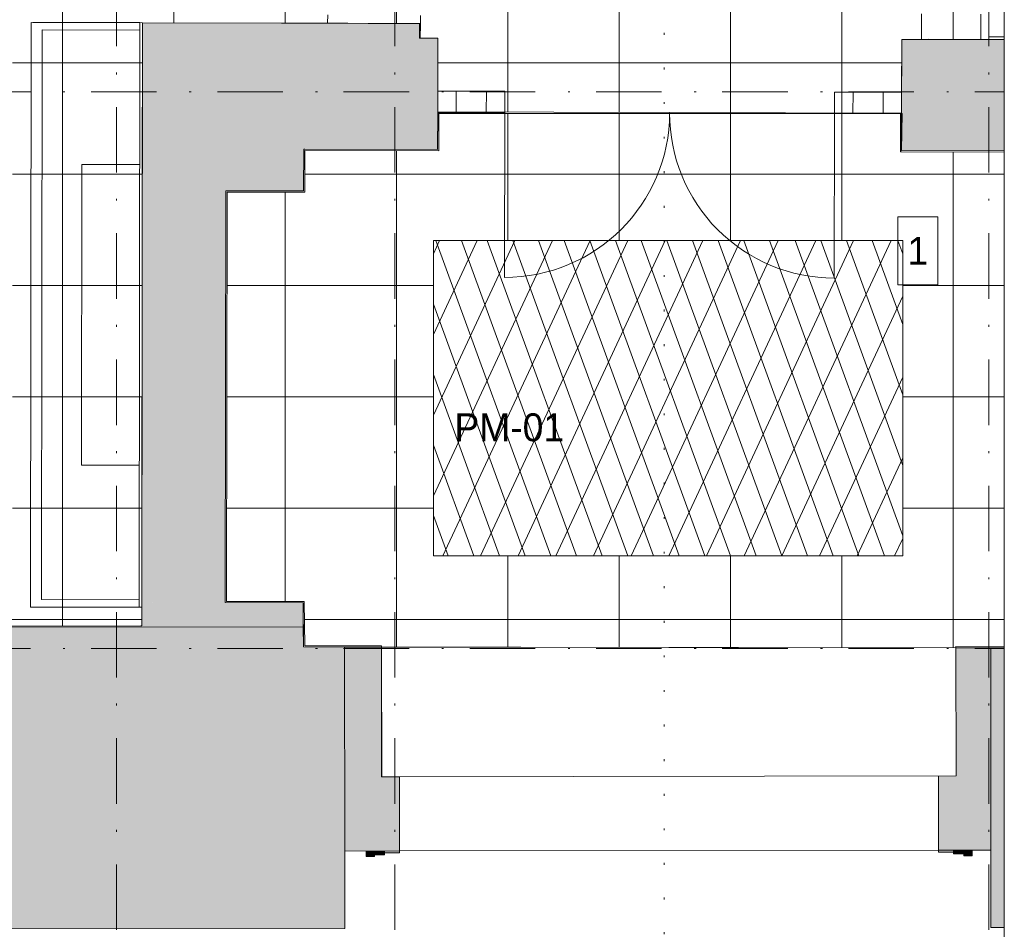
# Paper-space layout 'SA-902 Ruumi 103 siseviimistlused' of a CAD drawing. Header units: millimetres. Extents: x 15 to 415, y 5 to 292.
# Tile 47 of 71: x 191 to 244, y 49 to 98. Entities that reach past the tile are written whole.
import ezdxf
from ezdxf.xclip import XClip

# ---------------------------------------------------------------- set-up
doc = ezdxf.new("R2010")
doc.units = ezdxf.units.MM
doc.header["$MEASUREMENT"] = 0
doc.header["$XCLIPFRAME"] = 2
for name, pattern in [('Dense Dotted', [1.763889, 0, -1.763889]), ('Dot & Dashed', [6.702778, 3.527778, -1.763889, 0, -1.411111]), ('Hidden Line', [3.912222, 2.822222, -1.09]), ('Wipeout_Contour', [1000, 0, -1000])]:
    doc.linetypes.add(name, pattern=pattern)
for name, color, linetype in [('AR - Lõikejoon plaanis', 7, 'Continuous'), ('AR - Mööbel', 7, 'Continuous'), ('AR - Porimatt', 7, 'Continuous'), ('AR - Põrandad - plaadid', 7, 'Continuous'), ('AR - Seinad SS 2', 7, 'Continuous'), ('AR - Seinad SS.ol', 7, 'Continuous'), ('AR - Seinad VS', 7, 'Continuous'), ('AR - Teljed', 7, 'Continuous'), ('AR - Vahelaed', 7, 'Continuous'), ('Märkused - Muinsuskaitselised väärtused', 7, 'Continuous'), ('SA - põrandaviimistlus', 7, 'Continuous'), ('SA - tähistused - põrandaviimistlus', 7, 'Continuous')]:
    doc.layers.add(name, color=color, linetype=linetype)
doc.styles.add('GENERATED_STYLE_3', font='txt')
doc.styles.add('GENERATED_STYLE_4', font='txt')
pattern_1 = [(0, (61.449, 53.2755), (0, 6), []), (90, (61.449, 53.2755), (-6, 0), [])]

# ---------------------------------------------------------------- blocks, each defined once
blk = doc.blocks.new('Drawing_1_1', base_point=(61.449, 53.275))
at = {"layer": 'AR - Porimatt', "linetype": 'Continuous', "lineweight": 13}
h = blk.add_hatch(dxfattribs=at)
h.set_pattern_fill('Fire_Brick_0001', color=5, style=0, pattern_type=2)
h.set_pattern_definition([(110, (232.2051, 68.7124), (1.2216, 0.444626), []), (65, (232.2051, 68.7124), (-1.66623, 0.77697), [])])
h.paths.add_polyline_path([(213.431, 85.712), (213.431, 68.712), (238.731, 68.712), (238.731, 85.712)])
at = {"layer": 'AR - Põrandad - plaadid', "linetype": 'Continuous', "lineweight": 13}
h = blk.add_hatch(dxfattribs=at)
h.set_pattern_fill('Grid_600x600_0001', color=5, style=0, pattern_type=2)
h.set_pattern_definition(pattern_1)
h.paths.add_polyline_path([(202.254, 88.386), (202.217, 66.2), (206.417, 66.195), (206.443, 63.809), (241.596, 63.767), (244.201, 63.764), (244.201, 90.541), (238.66, 90.555), (238.689, 92.549), (213.665, 92.549), (213.66, 90.614), (206.446, 90.632), (206.443, 88.381)])
h.paths.add_polyline_path([(213.431, 85.712), (238.731, 85.712), (238.731, 68.712), (213.431, 68.712)], flags=0)
at = {"layer": 'AR - Seinad SS.ol', "linetype": 'Continuous', "lineweight": 13}
for points in [[(212.733, 97.385), (207.733, 97.429), (212.727, 96.617)], [(239.737, 96.552), (242.937, 96.544), (239.737, 96.56)]]:
    blk.add_hatch(color=252, dxfattribs=at).paths.add_polyline_path(points)
at = {"layer": 'AR - Seinad VS', "linetype": 'Continuous', "lineweight": 13}
for points in [[(197.746, 90.652), (206.446, 90.632), (197.754, 97.452)], [(197.754, 97.452), (206.446, 90.632), (206.454, 97.432)], [(206.446, 90.632), (212.675, 90.617), (212.691, 97.417), (206.454, 97.432)], [(212.689, 96.617), (212.675, 90.617), (213.66, 90.614), (213.675, 96.614)], [(238.675, 96.554), (238.66, 90.555), (244.201, 90.541), (244.201, 96.541)], [(197.746, 90.652), (197.743, 88.391), (206.443, 88.381), (206.446, 90.632)], [(197.743, 88.391), (197.717, 66.205), (202.217, 66.2), (202.243, 88.386)], [(206.415, 64.892), (206.417, 66.195), (197.717, 66.205), (197.715, 64.938)], [(189.202, 57.6), (189.202, 48.625), (208.653, 48.64), (208.665, 52.809), (208.649, 63.806), (206.443, 63.809), (206.415, 64.892), (197.664, 64.939), (189.202, 64.925)], [(210.642, 63.804), (208.649, 63.806), (208.665, 52.809), (211.607, 52.813), (211.602, 56.813), (210.652, 56.811)], [(240.656, 56.854), (240.662, 52.854), (243.481, 52.858), (243.481, 63.765), (241.596, 63.767), (241.606, 56.856)], [(243.481, 48.682), (244.201, 48.682), (244.201, 63.764), (243.481, 63.765), (243.481, 52.858)], [(210.258, 52.511), (210.257, 52.811), (209.807, 52.81), (209.808, 52.51)], [(210.258, 52.611), (210.808, 52.612), (210.807, 52.812), (210.257, 52.811)], [(211.607, 52.713), (211.607, 52.813), (210.807, 52.812), (210.807, 52.712)], [(240.662, 52.754), (241.462, 52.755), (241.462, 52.855), (240.662, 52.854)], [(241.462, 52.655), (242.012, 52.656), (242.012, 52.856), (241.462, 52.855)], [(242.012, 52.556), (242.462, 52.557), (242.462, 52.857), (242.012, 52.856)]]:
    blk.add_hatch(color=252, dxfattribs=at).paths.add_polyline_path(points)
at = {"layer": 'SA - põrandaviimistlus', "linetype": 'Continuous', "lineweight": 13}
h = blk.add_hatch(dxfattribs=at)
h.set_pattern_fill('Grid_600x600_0001', color=254, style=0, pattern_type=2)
h.set_pattern_definition(pattern_1)
h.paths.add_polyline_path([(105.721, 218.244), (105.386, 198.526), (106.736, 198.516), (106.695, 195.537), (108.166, 195.537), (108.166, 192.767), (134.015, 192.767), (134.015, 195.537), (134.304, 195.537), (134.3, 197.881), (142.202, 197.893), (142.23, 199.986), (149.429, 199.89), (149.404, 196.959), (152.262, 196.963), (152.267, 193.163), (188.583, 193.218), (188.577, 197.018), (193.466, 197.026), (193.466, 198.218), (199.166, 198.218), (199.166, 197.034), (214.276, 197.057), (214.287, 189.857), (213.642, 189.856), (213.261, 163.413), (213.958, 163.415), (213.978, 157.565), (211.724, 157.584), (211.333, 131.191), (212.783, 131.169), (212.78, 130.925), (213.902, 130.927), (213.914, 125.227), (190.819, 125.196), (190.815, 127.844), (145.517, 127.784), (145.519, 125.137), (140.626, 125.13), (140.59, 115.843), (138.333, 115.852), (138.179, 76.16), (140.436, 76.151), (140.419, 64.848), (197.715, 64.938), (197.754, 97.452), (212.734, 97.416), (212.689, 96.617), (213.675, 96.614), (213.665, 92.64), (238.665, 92.58), (238.675, 96.554), (243.295, 96.543), (244.201, 96.541), (244.201, 125.294), (238.914, 125.283), (238.901, 130.983), (240.061, 130.985), (240.061, 131.185), (242.964, 131.15), (242.962, 130.992), (244.201, 130.994), (244.201, 189.903), (243.683, 189.902), (243.288, 157.625), (239.687, 157.654), (239.666, 163.504), (240.46, 163.507), (240.783, 189.897), (240.067, 189.896), (240.056, 197.096), (244.201, 197.103), (244.201, 199.036), (201.166, 199.036), (201.166, 212.446), (209.761, 212.446, -0.068715), (209.037, 214.423), (199.166, 214.446), (199.166, 211.518), (193.466, 211.518), (193.425, 233.349), (149.874, 233.347), (149.792, 227.137), (142.592, 227.233), (142.704, 235.586), (114.929, 235.586), (114.929, 218.186), (107.051, 218.186)])
h.paths.add_polyline_path([(145.626, 67.938), (145.626, 122.227), (205.909, 122.227), (205.909, 100.452), (190.757, 100.452), (190.757, 67.938)], flags=0)
h.paths.add_polyline_path([(215.914, 134.278), (215.914, 189.096), (236.914, 189.096), (236.914, 134.278)], flags=0)
h.paths.add_polyline_path([(215.914, 100.452), (215.914, 122.227), (236.914, 122.227), (236.914, 100.452)], flags=0)
at = {"layer": 'AR - Lõikejoon plaanis', "color": 7, "linetype": 'Dense Dotted', "lineweight": 9}
blk.add_line((225.874, 39.019), (225.874, 284), dxfattribs=at)
at = {"layer": 'AR - Mööbel', "color": 251, "linetype": 'Continuous', "lineweight": 13}
for p, q in [((243.364, 96.686), (243.364, 103.186)), ((191.754, 97.46), (191.717, 65.96)), ((197.754, 97.452), (191.754, 97.46)), ((197.61, 97.453), (191.854, 97.459)), ((197.573, 65.953), (197.61, 97.453)), ((197.754, 97.452), (197.717, 65.952)), ((192.354, 96.959), (192.353, 96.259)), ((192.353, 96.259), (192.354, 96.959)), ((192.354, 97.059), (192.354, 96.959)), ((197.61, 97.053), (192.354, 97.059)), ((244.201, 96.686), (243.364, 96.686)), ((192.353, 96.259), (192.318, 67.159)), ((194.485, 89.806), (194.466, 73.606)), ((197.601, 89.803), (194.485, 89.806)), ((194.466, 73.606), (197.582, 73.603)), ((192.318, 67.159), (192.317, 66.459)), ((192.317, 66.459), (192.318, 67.159)), ((192.317, 66.459), (192.317, 66.359)), ((192.317, 66.359), (197.573, 66.353)), ((191.717, 65.96), (197.717, 65.952)), ((191.817, 65.959), (197.573, 65.953))]:
    blk.add_line(p, q, dxfattribs=at)
at = {"layer": 'AR - Porimatt', "color": 5, "linetype": 'Continuous', "lineweight": 13, "flags": 128}
blk.add_lwpolyline([(213.431, 85.712), (213.431, 68.712), (238.731, 68.712), (238.731, 85.712)], close=True, dxfattribs=at)
at = {"layer": 'AR - Põrandad - plaadid', "color": 5, "linetype": 'Continuous', "lineweight": 13, "flags": 128}
blk.add_lwpolyline([(244.201, 63.764), (241.596, 63.767), (206.443, 63.809), (206.417, 66.195), (202.217, 66.2), (202.254, 88.386), (206.443, 88.381), (206.446, 90.632), (213.66, 90.614), (213.665, 92.549), (238.689, 92.549), (238.66, 90.555), (244.201, 90.541)], dxfattribs=at)
blk.add_lwpolyline([(213.431, 85.712), (238.731, 85.712), (238.731, 68.712), (213.431, 68.712)], close=True, dxfattribs=at)
at = {"layer": 'AR - Seinad SS.ol', "color": 5, "linetype": 'Hidden Line', "lineweight": 13}
for p, q in [((207.973, 125.268), (207.733, 97.429)), ((212.973, 125.225), (212.733, 97.385)), ((239.878, 125.307), (239.737, 96.56)), ((243.078, 125.292), (242.937, 96.544)), ((212.733, 97.385), (207.733, 97.429)), ((242.937, 96.544), (239.737, 96.56))]:
    blk.add_line(p, q, dxfattribs=at)
at = {"layer": 'AR - Seinad SS.ol', "color": 252, "linetype": 'Continuous', "lineweight": 13}
for p, q in [((212.733, 97.385), (207.733, 97.429)), ((242.937, 96.544), (239.737, 96.56))]:
    blk.add_line(p, q, dxfattribs=at)
at = {"layer": 'AR - Seinad SS.ol', "color": 252, "linetype": 'Continuous', "lineweight": 13, "flags": 128}
blk.add_lwpolyline([(212.727, 96.617), (212.733, 97.385)], dxfattribs=at)
at = {"layer": 'AR - Seinad VS', "color": 252, "linetype": 'Continuous', "lineweight": 13}
for p, q in [((213.668, 93.764), (213.675, 96.614)), ((213.668, 93.764), (213.675, 96.614)), ((238.668, 93.704), (238.675, 96.554)), ((238.668, 93.704), (238.675, 96.554)), ((213.665, 92.614), (213.668, 93.764)), ((213.665, 92.614), (213.668, 93.764)), ((213.665, 92.614), (213.668, 93.764)), ((238.665, 92.555), (238.668, 93.704)), ((238.665, 92.555), (238.668, 93.704)), ((238.665, 92.555), (238.668, 93.704)), ((213.66, 90.614), (213.665, 92.614)), ((213.66, 90.614), (213.665, 92.614)), ((238.66, 90.555), (238.665, 92.555)), ((238.66, 90.555), (238.665, 92.555)), ((197.743, 88.391), (197.717, 66.205)), ((202.217, 66.2), (202.243, 88.386)), ((202.243, 88.386), (206.443, 88.381)), ((206.417, 66.195), (202.217, 66.2)), ((210.652, 56.811), (210.642, 63.804)), ((210.652, 56.811), (210.642, 63.804)), ((210.642, 63.804), (241.596, 63.767)), ((241.596, 63.767), (241.606, 56.856)), ((241.596, 63.767), (241.606, 56.856)), ((211.602, 56.813), (210.652, 56.811)), ((211.602, 56.813), (210.652, 56.811)), ((211.607, 52.813), (211.602, 56.813)), ((211.607, 52.813), (211.602, 56.813)), ((241.606, 56.856), (240.656, 56.854)), ((241.606, 56.856), (240.656, 56.854)), ((240.656, 56.854), (240.662, 52.854)), ((240.656, 56.854), (240.662, 52.854)), ((210.257, 52.811), (209.807, 52.81)), ((209.807, 52.81), (209.808, 52.51)), ((210.807, 52.812), (210.257, 52.811)), ((210.257, 52.811), (210.258, 52.611)), ((210.257, 52.811), (210.258, 52.511)), ((210.808, 52.612), (210.258, 52.611)), ((211.607, 52.813), (210.807, 52.812)), ((210.807, 52.812), (210.807, 52.712)), ((210.807, 52.812), (210.808, 52.612)), ((211.607, 52.713), (210.807, 52.712)), ((240.662, 52.854), (211.607, 52.813)), ((211.607, 52.813), (211.607, 52.713)), ((241.462, 52.855), (240.662, 52.854)), ((240.662, 52.854), (240.662, 52.754)), ((241.462, 52.755), (240.662, 52.754)), ((242.012, 52.856), (241.462, 52.855)), ((241.462, 52.855), (241.462, 52.755)), ((241.462, 52.855), (241.462, 52.655)), ((242.012, 52.656), (241.462, 52.655)), ((242.462, 52.857), (242.012, 52.856)), ((242.012, 52.856), (242.012, 52.656)), ((242.012, 52.856), (242.012, 52.556)), ((242.462, 52.557), (242.012, 52.556)), ((242.462, 52.857), (242.462, 52.557)), ((210.258, 52.511), (209.808, 52.51))]:
    blk.add_line(p, q, dxfattribs=at)
at = {"layer": 'AR - Seinad VS', "color": 7, "linetype": 'Continuous', "lineweight": 5}
for p, q in [((213.668, 93.764), (213.665, 92.614)), ((214.668, 93.762), (213.668, 93.764)), ((214.668, 93.762), (214.665, 92.612)), ((214.665, 92.612), (214.668, 93.762)), ((216.288, 93.758), (214.668, 93.762)), ((216.285, 92.608), (216.288, 93.758)), ((216.288, 93.758), (216.285, 92.608)), ((217.288, 93.756), (216.288, 93.758)), ((217.285, 92.606), (217.288, 93.756)), ((235.048, 93.713), (235.045, 92.563)), ((236.048, 93.711), (235.048, 93.713)), ((236.048, 93.711), (236.045, 92.561)), ((236.045, 92.561), (236.048, 93.711)), ((237.668, 93.707), (236.048, 93.711)), ((237.665, 92.557), (237.668, 93.707)), ((237.668, 93.707), (237.665, 92.557)), ((238.668, 93.704), (237.668, 93.707)), ((238.665, 92.555), (238.668, 93.704)), ((213.665, 92.614), (214.665, 92.612)), ((214.665, 92.612), (216.285, 92.608)), ((216.285, 92.608), (217.285, 92.606)), ((217.285, 92.606), (217.264, 83.726)), ((235.045, 92.563), (235.024, 83.683)), ((235.045, 92.563), (236.045, 92.561)), ((236.045, 92.561), (237.665, 92.557)), ((237.665, 92.557), (238.665, 92.555))]:
    blk.add_line(p, q, dxfattribs=at)
at = {"layer": 'AR - Seinad VS', "color": 252, "linetype": 'Continuous', "lineweight": 13, "flags": 128}
for points in [[(197.754, 97.452), (197.743, 88.391)], [(197.754, 97.452), (206.454, 97.432)], [(207.733, 97.429), (206.454, 97.432)], [(212.689, 96.617), (212.691, 97.417)], [(213.675, 96.614), (212.727, 96.617)], [(239.737, 96.552), (238.675, 96.554)], [(244.201, 96.541), (242.937, 96.544)], [(206.443, 88.381), (206.446, 90.632)], [(206.446, 90.632), (212.675, 90.617)], [(212.675, 90.617), (213.66, 90.614)], [(238.66, 90.555), (244.201, 90.541)], [(197.717, 66.205), (197.715, 64.938)], [(206.415, 64.892), (206.417, 66.195)], [(197.664, 64.939), (189.202, 64.925)], [(197.715, 64.938), (197.664, 64.939)], [(206.443, 63.809), (206.415, 64.892)], [(208.649, 63.806), (206.443, 63.809)], [(208.665, 52.809), (208.649, 63.806)], [(210.642, 63.804), (208.649, 63.806)], [(208.649, 63.806), (208.665, 52.809)], [(243.481, 63.765), (241.596, 63.767)], [(244.201, 63.764), (243.481, 63.765)], [(243.481, 63.765), (243.481, 52.858)], [(243.481, 52.858), (243.481, 63.765)], [(208.653, 48.64), (208.665, 52.809)], [(208.665, 52.809), (211.607, 52.813)], [(240.662, 52.854), (243.481, 52.858)], [(243.481, 52.858), (243.481, 48.682)], [(189.202, 48.625), (208.653, 48.64)], [(243.481, 48.682), (244.201, 48.682)]]:
    blk.add_lwpolyline(points, dxfattribs=at)
at = {"layer": 'AR - Seinad VS', "color": 7, "linetype": 'Continuous', "lineweight": 5}
for centre, start, end in [((217.285, 92.606), 269.8629, 359.8629), ((235.045, 92.563), 179.8629, 269.8629)]:
    blk.add_arc(centre, 8.88, start, end, dxfattribs=at)
at = {"layer": 'AR - Teljed', "color": 251, "linetype": 'Dot & Dashed', "lineweight": 13}
for p, q in [((196.364, 48.559), (196.364, 266.399)), ((52.131, 93.724), (244.201, 93.724))]:
    blk.add_line(p, q, dxfattribs=at)
at = {"layer": 'AR - Vahelaed', "color": 252, "linetype": 'Continuous', "lineweight": 13, "flags": 128}
blk.add_lwpolyline([(77.331, 195.937), (76.976, 189.737), (75.907, 154.818), (73.586, 130.748), (73.384, 125.042), (69.258, 66.515), (140.4, 66.656), (140.399, 64.848), (206.415, 64.892), (206.443, 63.809), (210.642, 63.804), (210.633, 56.811), (241.606, 56.856), (241.596, 63.767), (244.201, 63.764)], dxfattribs=at)
at = {"layer": 'Märkused - Muinsuskaitselised väärtused', "color": 1, "linetype": 'Continuous', "lineweight": 13}
for p, q in [((240.62, 86.99), (238.46, 86.99)), ((238.46, 86.99), (238.46, 83.32)), ((240.62, 83.32), (240.62, 86.99)), ((238.46, 83.32), (240.62, 83.32))]:
    blk.add_line(p, q, dxfattribs=at)
at = {"layer": 'SA - põrandaviimistlus', "color": 252, "linetype": 'Continuous', "lineweight": 13, "flags": 128}
blk.add_lwpolyline([(244.201, 96.541), (243.295, 96.543), (238.675, 96.554), (238.665, 92.58), (213.665, 92.64), (213.675, 96.614), (212.689, 96.617), (212.734, 97.416), (197.754, 97.452), (197.715, 64.938), (140.419, 64.848), (140.436, 76.151), (138.179, 76.16), (138.333, 115.852), (140.59, 115.843), (140.626, 125.13), (145.519, 125.137), (145.517, 127.784)], dxfattribs=at)
at = {"layer": 'Märkused - Muinsuskaitselised väärtused', "color": 1, "linetype": 'Continuous', "lineweight": 13, "insert": (239.54, 84.405), "char_height": 1.5, "attachment_point": 8, "style": 'GENERATED_STYLE_4'}
blk.add_mtext('{\\A1;1}', dxfattribs=at)
at = {"layer": 'SA - tähistused - põrandaviimistlus', "color": 214, "linetype": 'Continuous', "lineweight": 15, "insert": (214.567, 76.396), "char_height": 1.5, "attachment_point": 1, "style": 'GENERATED_STYLE_3'}
blk.add_mtext('{\\A1;PM-01{\\A1;\\H0.66000x;\\S^  ;}{\\A1;\\H0.66000x;\\S^  ;} }', dxfattribs=at)
at = {"color": 254, "linetype": 'Wipeout_Contour', "lineweight": 0, "ltscale": 1022.377855}
blk.add_wipeout([(238.604, 92.556), (238.6, 90.555), (238.66, 90.555), (238.664, 92.556)], dxfattribs=at).dxf.layer = 'AR - Seinad SS 2'
at = {"color": 254, "linetype": 'Wipeout_Contour', "lineweight": 0, "ltscale": 872.489728}
blk.add_wipeout([(206.503, 63.809), (210.642, 63.804), (210.642, 63.864), (206.502, 63.869)], dxfattribs=at).dxf.layer = 'AR - Seinad SS 2'
at = {"color": 254, "linetype": 'Wipeout_Contour', "lineweight": 0, "ltscale": 1004.545902}
blk.add_wipeout([(241.596, 63.767), (244.201, 63.764), (244.201, 63.824), (241.596, 63.827)], dxfattribs=at).dxf.layer = 'AR - Seinad SS 2'
at = {"layer": 'AR - Seinad SS 2', "color": 5, "linetype": 'Continuous', "lineweight": 13, "flags": 128}
for points in [[(238.604, 92.556), (238.664, 92.556)], [(210.642, 63.864), (210.642, 63.804)], [(244.201, 63.824), (241.596, 63.827)], [(241.596, 63.827), (241.596, 63.767)], [(241.596, 63.767), (244.201, 63.764)]]:
    blk.add_lwpolyline(points, dxfattribs=at)
at = {"color": 254, "linetype": 'Wipeout_Contour', "lineweight": 0, "ltscale": 766.297184}
blk.add_wipeout([(238.6, 90.555), (238.6, 90.495), (238.66, 90.555)], dxfattribs=at).dxf.layer = 'AR - Seinad SS 2'
at = {"color": 254, "linetype": 'Wipeout_Contour', "lineweight": 0, "ltscale": 647.760581}
blk.add_wipeout([(206.502, 63.869), (206.443, 63.81), (206.503, 63.809)], dxfattribs=at).dxf.layer = 'AR - Seinad SS 2'
at = {"layer": 'AR - Seinad SS 2', "color": 5, "linetype": 'Continuous', "lineweight": 13, "flags": 128}
for points in [[(238.604, 92.556), (238.6, 90.495)], [(238.66, 90.555), (238.664, 92.556)], [(206.443, 63.809), (210.642, 63.804)], [(210.642, 63.864), (206.502, 63.869)]]:
    blk.add_lwpolyline(points, dxfattribs=at)
at = {"color": 254, "linetype": 'Wipeout_Contour', "lineweight": 0, "ltscale": 765.047568}
blk.add_wipeout([(238.66, 90.555), (238.6, 90.495), (238.66, 90.495)], dxfattribs=at).dxf.layer = 'AR - Seinad SS 2'
at = {"color": 254, "linetype": 'Wipeout_Contour', "lineweight": 0, "ltscale": 648.945318}
blk.add_wipeout([(206.502, 63.869), (206.442, 63.869), (206.443, 63.809)], dxfattribs=at).dxf.layer = 'AR - Seinad SS 2'
at = {"color": 254, "linetype": 'Wipeout_Contour', "lineweight": 0, "ltscale": 1031.367752}
blk.add_wipeout([(238.66, 90.495), (244.201, 90.481), (244.201, 90.541), (238.66, 90.555)], dxfattribs=at).dxf.layer = 'AR - Seinad SS 2'
at = {"color": 254, "linetype": 'Wipeout_Contour', "lineweight": 0, "ltscale": 865.848597}
blk.add_wipeout([(206.417, 66.195), (206.442, 63.869), (206.502, 63.869), (206.477, 66.195)], dxfattribs=at).dxf.layer = 'AR - Seinad SS 2'
at = {"layer": 'AR - Seinad SS 2', "color": 5, "linetype": 'Continuous', "lineweight": 13, "flags": 128}
for points in [[(238.6, 90.495), (238.66, 90.495)], [(244.201, 90.541), (238.66, 90.555)], [(238.66, 90.495), (244.201, 90.481)], [(206.443, 63.809), (206.442, 63.869)]]:
    blk.add_lwpolyline(points, dxfattribs=at)
at = {"layer": 'AR - Teljed', "color": 251, "linetype": 'Dot & Dashed', "lineweight": 13}
for p, q in [((243.364, 48.559), (243.364, 266.378)), ((52.131, 63.724), (244.201, 63.724))]:
    blk.add_line(p, q, dxfattribs=at)
at = {"color": 254, "linetype": 'Wipeout_Contour', "lineweight": 0, "ltscale": 649.829092}
blk.add_wipeout([(206.417, 66.195), (206.477, 66.195), (206.476, 66.255)], dxfattribs=at).dxf.layer = 'AR - Seinad SS 2'
at = {"layer": 'AR - Seinad SS 2', "color": 5, "linetype": 'Continuous', "lineweight": 13, "flags": 128}
for points in [[(206.417, 66.195), (206.442, 63.869)], [(206.502, 63.869), (206.476, 66.255)]]:
    blk.add_lwpolyline(points, dxfattribs=at)
at = {"color": 254, "linetype": 'Wipeout_Contour', "lineweight": 0, "ltscale": 651.026042}
blk.add_wipeout([(206.416, 66.255), (206.417, 66.195), (206.476, 66.255)], dxfattribs=at).dxf.layer = 'AR - Seinad SS 2'
at = {"color": 254, "linetype": 'Wipeout_Contour', "lineweight": 0, "ltscale": 859.243962}
blk.add_wipeout([(202.277, 66.26), (202.277, 66.2), (206.417, 66.195), (206.416, 66.255)], dxfattribs=at).dxf.layer = 'AR - Seinad SS 2'
at = {"layer": 'AR - Seinad SS 2', "color": 5, "linetype": 'Continuous', "lineweight": 13, "flags": 128}
blk.add_lwpolyline([(206.476, 66.255), (206.416, 66.255)], dxfattribs=at)
at = {"color": 254, "linetype": 'Wipeout_Contour', "lineweight": 0, "ltscale": 637.837598}
blk.add_wipeout([(202.277, 66.26), (202.217, 66.2), (202.277, 66.2)], dxfattribs=at).dxf.layer = 'AR - Seinad SS 2'
at = {"layer": 'AR - Seinad SS 2', "color": 5, "linetype": 'Continuous', "lineweight": 13, "flags": 128}
for points in [[(202.217, 66.2), (206.417, 66.195)], [(206.416, 66.255), (202.277, 66.26)]]:
    blk.add_lwpolyline(points, dxfattribs=at)
at = {"color": 254, "linetype": 'Wipeout_Contour', "lineweight": 0, "ltscale": 639.056993}
blk.add_wipeout([(202.217, 66.2), (202.277, 66.26), (202.217, 66.26)], dxfattribs=at).dxf.layer = 'AR - Seinad SS 2'
at = {"color": 254, "linetype": 'Wipeout_Contour', "lineweight": 0, "ltscale": 867.083007}
blk.add_wipeout([(202.254, 88.326), (202.217, 66.26), (202.277, 66.26), (202.314, 88.326)], dxfattribs=at).dxf.layer = 'AR - Seinad SS 2'
at = {"layer": 'AR - Seinad SS 2', "color": 5, "linetype": 'Continuous', "lineweight": 13, "flags": 128}
blk.add_lwpolyline([(202.217, 66.2), (202.217, 66.26)], dxfattribs=at)
at = {"color": 254, "linetype": 'Wipeout_Contour', "lineweight": 0, "ltscale": 662.432875}
blk.add_wipeout([(202.254, 88.326), (202.314, 88.326), (202.254, 88.386)], dxfattribs=at).dxf.layer = 'AR - Seinad SS 2'
at = {"layer": 'AR - Seinad SS 2', "color": 5, "linetype": 'Continuous', "lineweight": 13, "flags": 128}
for points in [[(202.254, 88.386), (202.217, 66.26)], [(202.277, 66.26), (202.314, 88.326)]]:
    blk.add_lwpolyline(points, dxfattribs=at)
at = {"color": 254, "linetype": 'Wipeout_Contour', "lineweight": 0, "ltscale": 661.998462}
blk.add_wipeout([(202.254, 88.386), (202.314, 88.326), (202.314, 88.386)], dxfattribs=at).dxf.layer = 'AR - Seinad SS 2'
at = {"color": 254, "linetype": 'Wipeout_Contour', "lineweight": 0, "ltscale": 890.636096}
blk.add_wipeout([(202.314, 88.386), (202.314, 88.326), (206.443, 88.321), (206.443, 88.381)], dxfattribs=at).dxf.layer = 'AR - Seinad SS 2'
at = {"layer": 'AR - Seinad SS 2', "color": 5, "linetype": 'Continuous', "lineweight": 13, "flags": 128}
blk.add_lwpolyline([(202.254, 88.386), (202.314, 88.386)], dxfattribs=at)
at = {"color": 254, "linetype": 'Wipeout_Contour', "lineweight": 0, "ltscale": 673.970429}
blk.add_wipeout([(206.443, 88.381), (206.443, 88.321), (206.503, 88.321)], dxfattribs=at).dxf.layer = 'AR - Seinad SS 2'
at = {"layer": 'AR - Seinad SS 2', "color": 5, "linetype": 'Continuous', "lineweight": 13, "flags": 128}
for points in [[(206.443, 88.381), (202.314, 88.386)], [(202.314, 88.326), (206.503, 88.321)]]:
    blk.add_lwpolyline(points, dxfattribs=at)
at = {"color": 254, "linetype": 'Wipeout_Contour', "lineweight": 0, "ltscale": 673.524594}
blk.add_wipeout([(206.443, 88.381), (206.503, 88.321), (206.503, 88.381)], dxfattribs=at).dxf.layer = 'AR - Seinad SS 2'
at = {"color": 254, "linetype": 'Wipeout_Contour', "lineweight": 0, "ltscale": 900.121375}
blk.add_wipeout([(206.446, 90.572), (206.443, 88.381), (206.503, 88.381), (206.506, 90.571)], dxfattribs=at).dxf.layer = 'AR - Seinad SS 2'
at = {"layer": 'AR - Seinad SS 2', "color": 5, "linetype": 'Continuous', "lineweight": 13, "flags": 128}
blk.add_lwpolyline([(206.503, 88.321), (206.503, 88.381)], dxfattribs=at)
at = {"color": 254, "linetype": 'Wipeout_Contour', "lineweight": 0, "ltscale": 676.65671}
blk.add_wipeout([(206.446, 90.632), (206.446, 90.572), (206.506, 90.571)], dxfattribs=at).dxf.layer = 'AR - Seinad SS 2'
at = {"layer": 'AR - Seinad SS 2', "color": 5, "linetype": 'Continuous', "lineweight": 13, "flags": 128}
for points in [[(206.446, 90.632), (206.443, 88.381)], [(206.503, 88.381), (206.506, 90.571)]]:
    blk.add_lwpolyline(points, dxfattribs=at)
at = {"color": 254, "linetype": 'Wipeout_Contour', "lineweight": 0, "ltscale": 676.222134}
blk.add_wipeout([(206.446, 90.632), (206.506, 90.571), (206.506, 90.631)], dxfattribs=at).dxf.layer = 'AR - Seinad SS 2'
at = {"color": 254, "linetype": 'Wipeout_Contour', "lineweight": 0, "ltscale": 915.144895}
blk.add_wipeout([(213.66, 90.614), (206.506, 90.631), (206.506, 90.571), (213.66, 90.554)], dxfattribs=at).dxf.layer = 'AR - Seinad SS 2'
at = {"layer": 'AR - Seinad SS 2', "color": 5, "linetype": 'Continuous', "lineweight": 13, "flags": 128}
blk.add_lwpolyline([(206.446, 90.632), (206.506, 90.631)], dxfattribs=at)
at = {"layer": 'AR - Teljed', "color": 251, "linetype": 'Dot & Dashed', "lineweight": 13}
blk.add_line((211.364, 48.559), (211.364, 266.378), dxfattribs=at)
at = {"color": 254, "linetype": 'Wipeout_Contour', "lineweight": 0, "ltscale": 696.516738}
blk.add_wipeout([(213.66, 90.554), (213.72, 90.554), (213.66, 90.614)], dxfattribs=at).dxf.layer = 'AR - Seinad SS 2'
at = {"layer": 'AR - Seinad SS 2', "color": 5, "linetype": 'Continuous', "lineweight": 13, "flags": 128}
for points in [[(213.66, 90.614), (206.506, 90.631)], [(206.506, 90.571), (213.72, 90.554)]]:
    blk.add_lwpolyline(points, dxfattribs=at)
at = {"color": 254, "linetype": 'Wipeout_Contour', "lineweight": 0, "ltscale": 696.067608}
blk.add_wipeout([(213.66, 90.614), (213.72, 90.554), (213.72, 90.614)], dxfattribs=at).dxf.layer = 'AR - Seinad SS 2'
at = {"color": 254, "linetype": 'Wipeout_Contour', "lineweight": 0, "ltscale": 929.967519}
blk.add_wipeout([(213.72, 90.614), (213.725, 92.549), (213.665, 92.549), (213.66, 90.614)], dxfattribs=at).dxf.layer = 'AR - Seinad SS 2'
at = {"layer": 'AR - Seinad SS 2', "color": 5, "linetype": 'Continuous', "lineweight": 13, "flags": 128}
for points in [[(213.665, 92.549), (213.66, 90.614)], [(213.725, 92.549), (213.665, 92.549)], [(213.72, 90.614), (213.725, 92.549)], [(213.72, 90.554), (213.72, 90.614)]]:
    blk.add_lwpolyline(points, dxfattribs=at)

psp = doc.layouts.new('SA-902 Ruumi 103 siseviimistlused')

# ---------------------------------------------------------------- block references
at = {"color": 7, "linetype": 'Continuous', "lineweight": 13}
ref = psp.add_blockref('Drawing_1_1', (61.449, 53.275), dxfattribs=at)
XClip(ref).set_block_clipping_path([(24.1555726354, 26.0866641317), (244.2005401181, 283.9995795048)])

doc.saveas('drawing.dxf')
